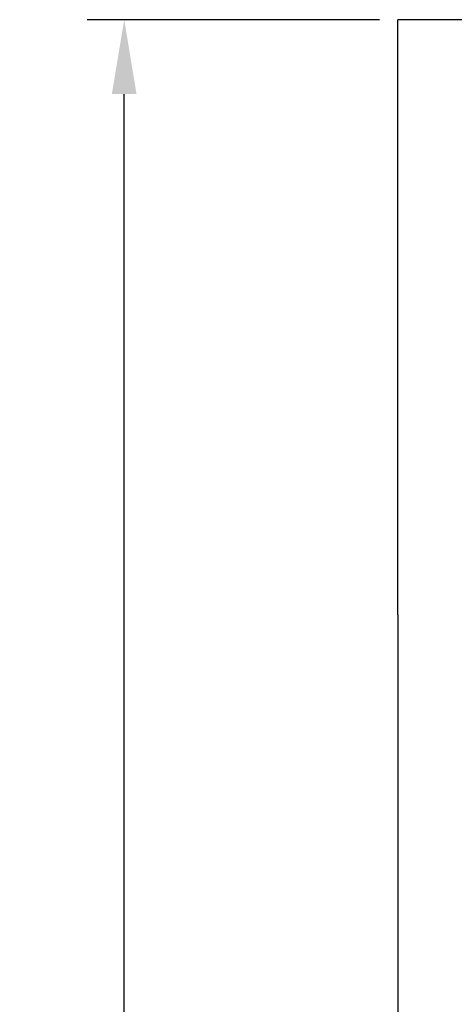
# Model space of a CAD drawing. Header units: centimetres. Extents: x -4250 to -484, y 169 to 6592.
# Tile 104 of 178: x -1935 to -1920, y 4842 to 4875. Entities that reach past the tile are written whole.
import ezdxf

# ---------------------------------------------------------------- set-up
doc = ezdxf.new("R2010")
doc.units = ezdxf.units.CM
doc.layers.add('1', color=7, linetype='Continuous')
doc.layers.add('w0', color=7, linetype='Continuous')
doc.dimstyles.new('ISO-25', dxfattribs={"dimtxt": 2.5, "dimasz": 2.5, "dimexe": 1.25, "dimexo": 0.625, "dimtad": 1, "dimdsep": 46, "dimtxsty": 'Standard', "dimcen": 2.5, "dimadec": 0, "dimazin": 0, "dimtfac": 1, "dimtmove": 0, "dimatfit": 3, "dimfxl": 0, "dimarcsym": 0})

# ---------------------------------------------------------------- blocks, each defined once
blk = doc.blocks.new('111712_332258856')
at = {"layer": 'w0'}
for p, q in [((60, 100), (0, 100)), ((0, 80), (0, 100)), ((0, 80), (0, 0))]:
    blk.add_line(p, q, dxfattribs=at)
at = {"flags": 1}
for tag, p in [('BD', (-4.191, 2.95)), ('NK', (-4.191, 2.186)), ('typ', (-4.191, 1.44)), ('po', (-4.191, 0.676))]:
    blk.add_attdef(tag, p, '', height=0.5, dxfattribs=at)
blk = doc.blocks.new('*D92')
at = {"layer": '1', "color": 0, "lineweight": -2, "transparency": 16777216}
for p, q in [((-1922.413, 4875.194), (-1932.245, 4875.194)), ((-1930.995, 4777.694), (-1930.995, 4872.694)), ((-1922.413, 4775.194), (-1932.245, 4775.194))]:
    blk.add_line(p, q, dxfattribs=at)
at = {"layer": '1', "color": 0, "transparency": 16777216}
for points in [[(-1930.579, 4872.694), (-1931.412, 4872.694), (-1930.995, 4875.194)], [(-1931.412, 4777.694), (-1930.579, 4777.694), (-1930.995, 4775.194)]]:
    blk.add_solid(points, dxfattribs=at)
at = {"layer": 'Defpoints', "color": 0, "transparency": 16777216}
for p in [(-1930.995, 4875.194), (-1921.788, 4875.194), (-1921.788, 4775.194)]:
    blk.add_point(p, dxfattribs=at)

msp = doc.modelspace()

# ---------------------------------------------------------------- block references
at = {"layer": '1'}
msp.add_blockref('111712_332258856', (-1921.7882, 4775.1945), dxfattribs=at)

# ---------------------------------------------------------------- dimensions: what is measured, and where the dimension line sits
dim = msp.add_linear_dim(base=(-1930.9953, 4875.1945), p1=(-1921.7882, 4775.1945), p2=(-1921.7882, 4875.1945), angle=90, dimstyle='ISO-25', dxfattribs=at)
dim.commit()
dim.dimension.update_dxf_attribs({"geometry": '*D92', "text_midpoint": (-1932.8703, 4825.1945)})

doc.saveas('drawing.dxf')
